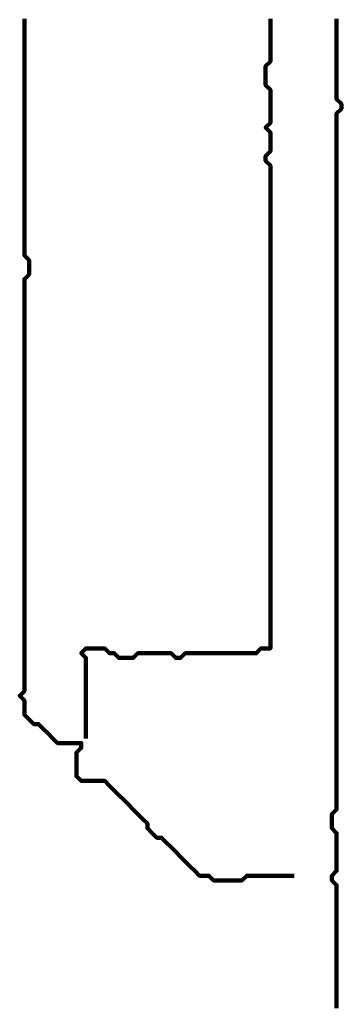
# Model space of a CAD drawing. Header units: metres. Extents: x 2413 to 4131, y 3282 to 4239.
# Tile 26 of 57: x 2933.565 to 2934.193, y 4227.797 to 4229.717. Entities that reach past the tile are written whole.
import ezdxf

# ---------------------------------------------------------------- set-up
doc = ezdxf.new("R2010")
doc.units = ezdxf.units.M
doc.layers.add('P', color=250, linetype='Continuous', lineweight=100)

msp = doc.modelspace()

# ---------------------------------------------------------------- linework, layer by layer
at = {"layer": 'P', "color": 0, "linetype": 'Continuous'}
for points in [[(2933.5742, 4229.7187), (2933.5742, 4229.7094), (2933.5742, 4229.7002), (2933.5742, 4229.691), (2933.5742, 4229.6817), (2933.5742, 4229.6725), (2933.5742, 4229.6633), (2933.5742, 4229.6541), (2933.5742, 4229.6448), (2933.5742, 4229.6356), (2933.5742, 4229.6264), (2933.5742, 4229.6171), (2933.5742, 4229.6079), (2933.5742, 4229.5987), (2933.5742, 4229.5894), (2933.5742, 4229.5802), (2933.5742, 4229.571), (2933.5742, 4229.5617), (2933.5742, 4229.5525), (2933.5742, 4229.5433), (2933.5742, 4229.5341), (2933.5742, 4229.5248), (2933.5742, 4229.5156), (2933.5742, 4229.5064), (2933.5742, 4229.4971), (2933.5742, 4229.4879), (2933.5742, 4229.4787), (2933.5742, 4229.4694), (2933.5742, 4229.4602), (2933.5742, 4229.451), (2933.5742, 4229.4417), (2933.5742, 4229.4325), (2933.5742, 4229.4233), (2933.5742, 4229.4141), (2933.5742, 4229.4048), (2933.5742, 4229.3956), (2933.5742, 4229.3864), (2933.5742, 4229.3771), (2933.5742, 4229.3679), (2933.5742, 4229.3587), (2933.5742, 4229.3494), (2933.5742, 4229.3402), (2933.5742, 4229.331), (2933.5742, 4229.3217), (2933.5742, 4229.3125), (2933.5742, 4229.3033), (2933.5742, 4229.2941), (2933.5742, 4229.2848), (2933.5742, 4229.2756), (2933.5742, 4229.2664), (2933.5742, 4229.2571), (2933.5835, 4229.2479), (2933.5835, 4229.2387), (2933.5835, 4229.2294), (2933.5835, 4229.2202), (2933.5742, 4229.211), (2933.5742, 4229.2017), (2933.5742, 4229.1925), (2933.5742, 4229.1833), (2933.5742, 4229.1741), (2933.5742, 4229.1648), (2933.5742, 4229.1556), (2933.5742, 4229.1464), (2933.5742, 4229.1371), (2933.5742, 4229.1279), (2933.5742, 4229.1187), (2933.5742, 4229.1094), (2933.5742, 4229.1002), (2933.5742, 4229.091), (2933.5742, 4229.0817), (2933.5742, 4229.0725), (2933.5742, 4229.0633), (2933.5742, 4229.0541), (2933.5742, 4229.0448), (2933.5742, 4229.0356), (2933.5742, 4229.0264), (2933.5742, 4229.0171), (2933.5742, 4229.0079), (2933.5742, 4228.9987), (2933.5742, 4228.9894), (2933.5742, 4228.9802), (2933.5742, 4228.971), (2933.5742, 4228.9617), (2933.5742, 4228.9525), (2933.5742, 4228.9433), (2933.5742, 4228.9341), (2933.5742, 4228.9248), (2933.5742, 4228.9156), (2933.5742, 4228.9064), (2933.5742, 4228.8971), (2933.5742, 4228.8879), (2933.5742, 4228.8787), (2933.5742, 4228.8694), (2933.5742, 4228.8602), (2933.5742, 4228.851), (2933.5742, 4228.8417), (2933.5742, 4228.8325), (2933.5742, 4228.8233), (2933.5742, 4228.8141), (2933.5742, 4228.8048), (2933.5742, 4228.7956), (2933.5742, 4228.7864), (2933.5742, 4228.7771), (2933.5742, 4228.7679), (2933.5742, 4228.7587), (2933.5742, 4228.7494), (2933.5742, 4228.7402), (2933.5742, 4228.731), (2933.5742, 4228.7217), (2933.5742, 4228.7125), (2933.5742, 4228.7033), (2933.5742, 4228.6941), (2933.5742, 4228.6848), (2933.5742, 4228.6756), (2933.5742, 4228.6664), (2933.5742, 4228.6571), (2933.5742, 4228.6479), (2933.5742, 4228.6387), (2933.5742, 4228.6294), (2933.5742, 4228.6202), (2933.5742, 4228.611), (2933.5742, 4228.6017), (2933.5742, 4228.5925), (2933.5742, 4228.5833), (2933.5742, 4228.5741), (2933.5742, 4228.5648), (2933.5742, 4228.5556), (2933.5742, 4228.5464), (2933.5742, 4228.5371), (2933.5742, 4228.5279), (2933.5742, 4228.5187), (2933.5742, 4228.5094), (2933.5742, 4228.5002), (2933.5742, 4228.491), (2933.5742, 4228.4817), (2933.5742, 4228.4725), (2933.5742, 4228.4633), (2933.5742, 4228.4541), (2933.5742, 4228.4448), (2933.5742, 4228.4356), (2933.5742, 4228.4264), (2933.5742, 4228.4171), (2933.5742, 4228.4079), (2933.565, 4228.3987), (2933.5742, 4228.3894), (2933.5742, 4228.3802), (2933.5742, 4228.371), (2933.5742, 4228.3617), (2933.5835, 4228.3525), (2933.5927, 4228.3433), (2933.6019, 4228.3433), (2933.6111, 4228.3341), (2933.6204, 4228.3248), (2933.6296, 4228.3156), (2933.6388, 4228.3064), (2933.6481, 4228.3064), (2933.6573, 4228.3064), (2933.6665, 4228.3064), (2933.6758, 4228.3064), (2933.685, 4228.3064), (2933.685, 4228.2971), (2933.6758, 4228.2879), (2933.6758, 4228.2787), (2933.6758, 4228.2694), (2933.6758, 4228.2602), (2933.6758, 4228.251), (2933.6758, 4228.2417), (2933.685, 4228.2325), (2933.6942, 4228.2325), (2933.7035, 4228.2325), (2933.7127, 4228.2325), (2933.7219, 4228.2325), (2933.7311, 4228.2325), (2933.7404, 4228.2233), (2933.7496, 4228.2141), (2933.7588, 4228.2048), (2933.7681, 4228.1956), (2933.7773, 4228.1864), (2933.7865, 4228.1771), (2933.7958, 4228.1679), (2933.805, 4228.1587), (2933.8142, 4228.1494), (2933.8142, 4228.1402), (2933.8235, 4228.131), (2933.8327, 4228.1217), (2933.8419, 4228.1217), (2933.8511, 4228.1125), (2933.8604, 4228.1033), (2933.8696, 4228.0941), (2933.8788, 4228.0848), (2933.8881, 4228.0756), (2933.8973, 4228.0664), (2933.9065, 4228.0571), (2933.9158, 4228.0479), (2933.925, 4228.0479), (2933.9342, 4228.0479), (2933.9435, 4228.0387), (2933.9527, 4228.0387), (2933.9619, 4228.0387), (2933.9711, 4228.0387), (2933.9804, 4228.0387), (2933.9896, 4228.0387), (2933.9988, 4228.0387), (2934.0081, 4228.0479), (2934.0173, 4228.0479), (2934.0265, 4228.0479), (2934.0358, 4228.0479), (2934.045, 4228.0479), (2934.0542, 4228.0479), (2934.0635, 4228.0479), (2934.1004, 4228.0479)], [(2933.6942, 4228.3156), (2933.6942, 4228.3525), (2933.6942, 4228.3617), (2933.6942, 4228.371), (2933.6942, 4228.3802), (2933.6942, 4228.3894), (2933.6942, 4228.3987), (2933.6942, 4228.4079), (2933.6942, 4228.4171), (2933.6942, 4228.4264), (2933.6942, 4228.4356), (2933.6942, 4228.4448), (2933.6942, 4228.4541), (2933.6942, 4228.4633), (2933.6942, 4228.4725), (2933.685, 4228.4817), (2933.6942, 4228.491), (2933.7035, 4228.491), (2933.7127, 4228.491), (2933.7219, 4228.491), (2933.7311, 4228.491), (2933.7404, 4228.4817), (2933.7496, 4228.4817), (2933.7588, 4228.4725), (2933.7681, 4228.4725), (2933.7773, 4228.4725), (2933.7865, 4228.4725), (2933.7958, 4228.4817), (2933.805, 4228.4817), (2933.8142, 4228.4817), (2933.8235, 4228.4817), (2933.8327, 4228.4817), (2933.8419, 4228.4817), (2933.8511, 4228.4817), (2933.8604, 4228.4817), (2933.8696, 4228.4725), (2933.8788, 4228.4725), (2933.8881, 4228.4817), (2933.8973, 4228.4817), (2933.9065, 4228.4817), (2933.9158, 4228.4817), (2933.925, 4228.4817), (2933.9342, 4228.4817), (2933.9435, 4228.4817), (2933.9527, 4228.4817), (2933.9619, 4228.4817), (2933.9711, 4228.4817), (2933.9804, 4228.4817), (2933.9896, 4228.4817), (2933.9988, 4228.4817), (2934.0081, 4228.4817), (2934.0173, 4228.4817), (2934.0265, 4228.4817), (2934.0358, 4228.491), (2934.045, 4228.491), (2934.0542, 4228.491), (2934.0542, 4228.5002), (2934.0542, 4228.5094), (2934.0542, 4228.5187), (2934.0542, 4228.5279), (2934.0542, 4228.5371), (2934.0542, 4228.5464), (2934.0542, 4228.5556), (2934.0542, 4228.5648), (2934.0542, 4228.5741), (2934.0542, 4228.5833), (2934.0542, 4228.5925), (2934.0542, 4228.6017), (2934.0542, 4228.611), (2934.0542, 4228.6202), (2934.0542, 4228.6294), (2934.0542, 4228.6387), (2934.0542, 4228.6479), (2934.0542, 4228.6571), (2934.0542, 4228.6664), (2934.0542, 4228.6756), (2934.0542, 4228.6848), (2934.0542, 4228.6941), (2934.0542, 4228.7033), (2934.0542, 4228.7125), (2934.0542, 4228.7217), (2934.0542, 4228.731), (2934.0542, 4228.7402), (2934.0542, 4228.7494), (2934.0542, 4228.7587), (2934.0542, 4228.7679), (2934.0542, 4228.7771), (2934.0542, 4228.7864), (2934.0542, 4228.7956), (2934.0542, 4228.8048), (2934.0542, 4228.8141), (2934.0542, 4228.8233), (2934.0542, 4228.8325), (2934.0542, 4228.8417), (2934.0542, 4228.851), (2934.0542, 4228.8602), (2934.0542, 4228.8694), (2934.0542, 4228.8787), (2934.0542, 4228.8879), (2934.0542, 4228.8971), (2934.0542, 4228.9064), (2934.0542, 4228.9156), (2934.0542, 4228.9248), (2934.0542, 4228.9341), (2934.0542, 4228.9433), (2934.0542, 4228.9525), (2934.0542, 4228.9617), (2934.0542, 4228.971), (2934.0542, 4228.9802), (2934.0542, 4228.9894), (2934.0542, 4228.9987), (2934.0542, 4229.0079), (2934.0542, 4229.0171), (2934.0542, 4229.0264), (2934.0542, 4229.0356), (2934.0542, 4229.0448), (2934.0542, 4229.0541), (2934.0542, 4229.0633), (2934.0542, 4229.0725), (2934.0542, 4229.0817), (2934.0542, 4229.091), (2934.0542, 4229.1002), (2934.0542, 4229.1094), (2934.0542, 4229.1187), (2934.0542, 4229.1279), (2934.0542, 4229.1371), (2934.0542, 4229.1464), (2934.0542, 4229.1556), (2934.0542, 4229.1648), (2934.0542, 4229.1741), (2934.0542, 4229.1833), (2934.0542, 4229.1925), (2934.0542, 4229.2017), (2934.0542, 4229.211), (2934.0542, 4229.2202), (2934.0542, 4229.2294), (2934.0542, 4229.2387), (2934.0542, 4229.2479), (2934.0542, 4229.2571), (2934.0542, 4229.2664), (2934.0542, 4229.2756), (2934.0542, 4229.2848), (2934.0542, 4229.2941), (2934.0542, 4229.3033), (2934.0542, 4229.3125), (2934.0542, 4229.3217), (2934.0542, 4229.331), (2934.0542, 4229.3402), (2934.0542, 4229.3494), (2934.0542, 4229.3587), (2934.0542, 4229.3679), (2934.0542, 4229.3771), (2934.0542, 4229.3864), (2934.0542, 4229.3956), (2934.0542, 4229.4048), (2934.0542, 4229.4141), (2934.0542, 4229.4233), (2934.0542, 4229.4325), (2934.045, 4229.4417), (2934.045, 4229.451), (2934.0542, 4229.4602), (2934.0542, 4229.4694), (2934.0542, 4229.4787), (2934.0542, 4229.4879), (2934.0542, 4229.4971), (2934.045, 4229.5064), (2934.0542, 4229.5156), (2934.0542, 4229.5248), (2934.0542, 4229.5341), (2934.0542, 4229.5433), (2934.0542, 4229.5525), (2934.0542, 4229.5617), (2934.0542, 4229.571), (2934.0542, 4229.5802), (2934.045, 4229.5894), (2934.045, 4229.5987), (2934.045, 4229.6079), (2934.045, 4229.6171), (2934.045, 4229.6264), (2934.0542, 4229.6356), (2934.0542, 4229.6448), (2934.0542, 4229.6541), (2934.0542, 4229.6633), (2934.0542, 4229.6725), (2934.0542, 4229.6817), (2934.0542, 4229.691), (2934.0542, 4229.7002), (2934.0542, 4229.7094), (2934.0542, 4229.7187)], [(2934.1835, 4229.7187), (2934.1835, 4229.7094), (2934.1835, 4229.7002), (2934.1835, 4229.691), (2934.1835, 4229.6817), (2934.1835, 4229.6725), (2934.1835, 4229.6633), (2934.1835, 4229.6541), (2934.1835, 4229.6448), (2934.1835, 4229.6356), (2934.1835, 4229.6264), (2934.1835, 4229.6171), (2934.1835, 4229.6079), (2934.1835, 4229.5987), (2934.1835, 4229.5894), (2934.1835, 4229.5802), (2934.1835, 4229.571), (2934.1835, 4229.5617), (2934.1927, 4229.5525), (2934.1927, 4229.5433), (2934.1835, 4229.5341), (2934.1835, 4229.5248), (2934.1835, 4229.5156), (2934.1835, 4229.5064), (2934.1835, 4229.4971), (2934.1835, 4229.4879), (2934.1835, 4229.4787), (2934.1835, 4229.4694), (2934.1835, 4229.4602), (2934.1835, 4229.451), (2934.1835, 4229.4417), (2934.1835, 4229.4325), (2934.1835, 4229.4233), (2934.1835, 4229.4141), (2934.1835, 4229.4048), (2934.1835, 4229.3956), (2934.1835, 4229.3864), (2934.1835, 4229.3771), (2934.1835, 4229.3679), (2934.1835, 4229.3587), (2934.1835, 4229.3494), (2934.1835, 4229.3402), (2934.1835, 4229.331), (2934.1835, 4229.3217), (2934.1835, 4229.3125), (2934.1835, 4229.3033), (2934.1835, 4229.2941), (2934.1835, 4229.2848), (2934.1835, 4229.2756), (2934.1835, 4229.2664), (2934.1835, 4229.2571), (2934.1835, 4229.2479), (2934.1835, 4229.2387), (2934.1835, 4229.2294), (2934.1835, 4229.2202), (2934.1835, 4229.211), (2934.1835, 4229.2017), (2934.1835, 4229.1925), (2934.1835, 4229.1833), (2934.1835, 4229.1741), (2934.1835, 4229.1648), (2934.1835, 4229.1556), (2934.1835, 4229.1464), (2934.1835, 4229.1371), (2934.1835, 4229.1279), (2934.1835, 4229.1187), (2934.1835, 4229.1094), (2934.1835, 4229.1002), (2934.1835, 4229.091), (2934.1835, 4229.0817), (2934.1835, 4229.0725), (2934.1835, 4229.0633), (2934.1835, 4229.0541), (2934.1835, 4229.0448), (2934.1835, 4229.0356), (2934.1835, 4229.0264), (2934.1835, 4229.0171), (2934.1835, 4229.0079), (2934.1835, 4228.9987), (2934.1835, 4228.9894), (2934.1835, 4228.9802), (2934.1835, 4228.971), (2934.1835, 4228.9617), (2934.1835, 4228.9525), (2934.1835, 4228.9433), (2934.1835, 4228.9341), (2934.1835, 4228.9248), (2934.1835, 4228.9156), (2934.1835, 4228.9064), (2934.1835, 4228.8971), (2934.1835, 4228.8879), (2934.1835, 4228.8787), (2934.1835, 4228.8694), (2934.1835, 4228.8602), (2934.1835, 4228.851), (2934.1835, 4228.8417), (2934.1835, 4228.8325), (2934.1835, 4228.8233), (2934.1835, 4228.8141), (2934.1835, 4228.8048), (2934.1835, 4228.7956), (2934.1835, 4228.7864), (2934.1835, 4228.7771), (2934.1835, 4228.7679), (2934.1835, 4228.7587), (2934.1835, 4228.7494), (2934.1835, 4228.7402), (2934.1835, 4228.731), (2934.1835, 4228.7217), (2934.1835, 4228.7125), (2934.1835, 4228.7033), (2934.1835, 4228.6941), (2934.1835, 4228.6848), (2934.1835, 4228.6756), (2934.1835, 4228.6664), (2934.1835, 4228.6571), (2934.1835, 4228.6479), (2934.1835, 4228.6387), (2934.1835, 4228.6294), (2934.1835, 4228.6202), (2934.1835, 4228.611), (2934.1835, 4228.6017), (2934.1835, 4228.5925), (2934.1835, 4228.5833), (2934.1835, 4228.5741), (2934.1835, 4228.5648), (2934.1835, 4228.5556), (2934.1835, 4228.5464), (2934.1835, 4228.5371), (2934.1835, 4228.5279), (2934.1835, 4228.5187), (2934.1835, 4228.5094), (2934.1835, 4228.5002), (2934.1835, 4228.491), (2934.1835, 4228.4817), (2934.1835, 4228.4725), (2934.1835, 4228.4633), (2934.1835, 4228.4541), (2934.1835, 4228.4448), (2934.1835, 4228.4356), (2934.1835, 4228.4264), (2934.1835, 4228.4171), (2934.1835, 4228.4079), (2934.1835, 4228.3987), (2934.1835, 4228.3894), (2934.1835, 4228.3802), (2934.1835, 4228.371), (2934.1835, 4228.3617), (2934.1835, 4228.3525), (2934.1835, 4228.3433), (2934.1835, 4228.3341), (2934.1835, 4228.3248), (2934.1835, 4228.3156), (2934.1835, 4228.3064), (2934.1835, 4228.2971), (2934.1835, 4228.2879), (2934.1835, 4228.2787), (2934.1835, 4228.2694), (2934.1835, 4228.2602), (2934.1835, 4228.251), (2934.1835, 4228.2417), (2934.1835, 4228.2325), (2934.1835, 4228.2233), (2934.1835, 4228.2141), (2934.1835, 4228.2048), (2934.1835, 4228.1956), (2934.1835, 4228.1864), (2934.1835, 4228.1771), (2934.1742, 4228.1679), (2934.1742, 4228.1587), (2934.1742, 4228.1494), (2934.1742, 4228.1402), (2934.1835, 4228.131), (2934.1835, 4228.1217), (2934.1835, 4228.1125), (2934.1835, 4228.1033), (2934.1835, 4228.0941), (2934.1835, 4228.0848), (2934.1835, 4228.0756), (2934.1835, 4228.0664), (2934.1835, 4228.0571), (2934.1742, 4228.0479), (2934.1742, 4228.0387), (2934.1835, 4228.0294), (2934.1835, 4228.0202), (2934.1835, 4228.011), (2934.1835, 4228.0017), (2934.1835, 4227.9925), (2934.1835, 4227.9833), (2934.1835, 4227.9741), (2934.1835, 4227.9648), (2934.1835, 4227.9556), (2934.1835, 4227.9464), (2934.1835, 4227.9371), (2934.1835, 4227.9279), (2934.1835, 4227.9187), (2934.1835, 4227.9094), (2934.1835, 4227.9002), (2934.1835, 4227.891), (2934.1835, 4227.8817), (2934.1835, 4227.8725), (2934.1835, 4227.8633), (2934.1835, 4227.8541), (2934.1835, 4227.8448), (2934.1835, 4227.8356), (2934.1835, 4227.8264), (2934.1835, 4227.8171), (2934.1835, 4227.8079), (2934.1835, 4227.7987), (2934.1835, 4227.7894)]]:
    msp.add_lwpolyline(points, dxfattribs=at)

doc.saveas('drawing.dxf')
